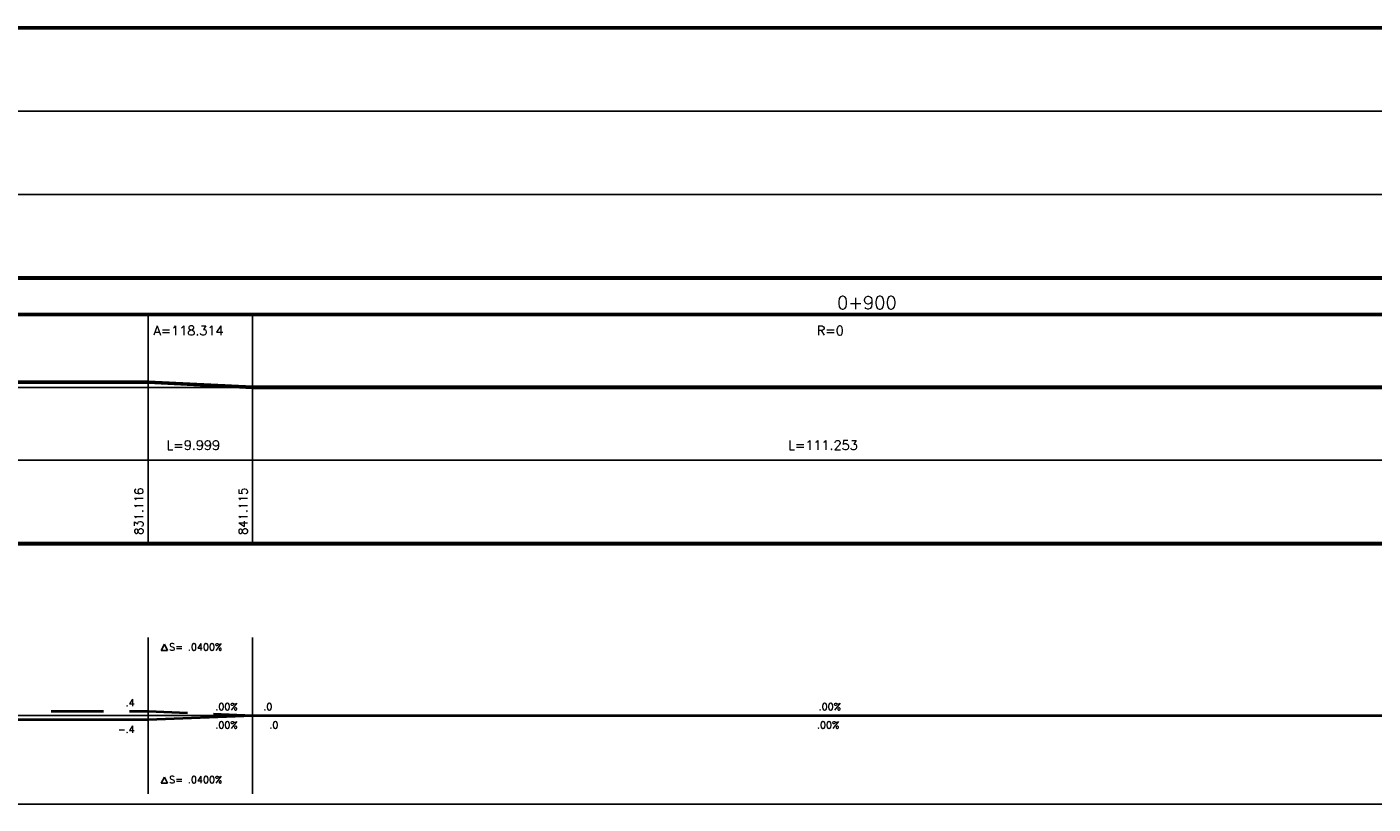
# Model space of a CAD drawing. Extents: x -17 to 189, y -4 to 76.
# Tile 8 of 14: x 86 to 112, y -4 to 11. Entities that reach past the tile are written whole.
import ezdxf

# ---------------------------------------------------------------- set-up
doc = ezdxf.new("R2010")
doc.units = 0
for name, color, linetype in [('996', 7, 'CONTINUOUS'), ('998', 7, 'CONTINUOUS'), ('999', 7, 'CONTINUOUS')]:
    doc.layers.add(name, color=color, linetype=linetype)
doc.styles.add('Schrift1', font='simplex')

msp = doc.modelspace()

# ---------------------------------------------------------------- linework, layer by layer
at = {"layer": '996', "color": 1, "linetype": 'CONTINUOUS'}
for p, q in [((21.5, 10.92), (174.331, 10.92)), ((21.5, 10.9), (174.331, 10.9)), ((21.5, 10.88), (174.331, 10.88)), ((21.5, 9.3), (174.331, 9.3)), ((21.5, 7.7), (174.331, 7.7)), ((21.5, 6.12), (174.331, 6.12)), ((21.5, 6.1), (174.331, 6.1)), ((21.5, 6.08), (174.331, 6.08)), ((21.5, 5.42), (174.331, 5.42)), ((21.5, 5.4), (174.331, 5.4)), ((21.5, 5.38), (174.331, 5.38)), ((88.696, 5.4), (88.696, 2.6)), ((90.696, 5.4), (90.696, 2.6)), ((28.5, 4), (172.831, 4)), ((21.5, 2.6), (174.331, 2.6)), ((88.696, 1), (88.696, 2.6)), ((90.696, 1), (90.696, 2.6)), ((21.5, 1.02), (174.331, 1.02)), ((21.5, 1), (174.331, 1)), ((21.5, 0.98), (174.331, 0.98)), ((88.696, -3.8), (88.696, -0.8)), ((88.696, -3.8), (88.696, -0.8)), ((89.006, -0.93), (88.946, -1.05)), ((89.066, -1.05), (89.006, -0.93)), ((90.696, -3.8), (90.696, -0.8)), ((90.696, -3.8), (90.696, -0.8)), ((88.946, -1.05), (89.066, -1.05)), ((28.5, -2.3), (172.831, -2.3)), ((89.006, -3.48), (88.946, -3.6)), ((88.946, -3.6), (89.066, -3.6)), ((89.066, -3.6), (89.006, -3.48))]:
    msp.add_line(p, q, dxfattribs=at)
at = {"layer": '996', "color": 15, "linetype": 'CONTINUOUS'}
for p, q in [((88.696, 4.12), (81.474, 4.12)), ((81.474, 4.1), (88.696, 4.1)), ((81.474, 4.08), (88.696, 4.08)), ((90.696, 4.02), (88.696, 4.12)), ((88.696, 4.1), (90.696, 4)), ((88.696, 4.08), (90.696, 3.98)), ((112.946, 4.02), (90.696, 4.02)), ((90.696, 4), (112.946, 4)), ((90.696, 3.98), (112.946, 3.98))]:
    msp.add_line(p, q, dxfattribs=at)
at = {"layer": '996', "color": 5, "linetype": 'CONTINUOUS'}
for p, q in [((87.835, -2.21), (86.835, -2.21)), ((86.835, -2.22), (87.835, -2.22)), ((86.835, -2.23), (87.835, -2.23)), ((88.696, -2.21), (88.335, -2.21)), ((88.335, -2.22), (88.696, -2.22)), ((88.335, -2.23), (88.696, -2.23)), ((89.446, -2.24), (88.696, -2.21)), ((88.696, -2.22), (89.446, -2.25)), ((88.696, -2.23), (89.446, -2.26)), ((90.696, -2.29), (88.696, -2.37)), ((88.696, -2.38), (90.696, -2.3)), ((88.696, -2.39), (90.696, -2.31)), ((90.696, -2.29), (89.946, -2.26)), ((89.946, -2.27), (90.696, -2.3)), ((89.946, -2.28), (90.696, -2.31)), ((112.946, -2.29), (90.696, -2.29)), ((91.071, -2.29), (90.696, -2.29)), ((90.696, -2.3), (112.946, -2.3)), ((90.696, -2.3), (91.071, -2.3)), ((90.696, -2.31), (112.946, -2.31)), ((90.696, -2.31), (91.071, -2.31)), ((92.571, -2.29), (91.571, -2.29)), ((91.571, -2.3), (92.571, -2.3)), ((91.571, -2.31), (92.571, -2.31)), ((94.071, -2.29), (93.071, -2.29)), ((93.071, -2.3), (94.071, -2.3)), ((93.071, -2.31), (94.071, -2.31)), ((95.571, -2.29), (94.571, -2.29)), ((94.571, -2.3), (95.571, -2.3)), ((94.571, -2.31), (95.571, -2.31)), ((97.071, -2.29), (96.071, -2.29)), ((96.071, -2.3), (97.071, -2.3)), ((96.071, -2.31), (97.071, -2.31)), ((98.571, -2.29), (97.571, -2.29)), ((97.571, -2.3), (98.571, -2.3)), ((97.571, -2.31), (98.571, -2.31)), ((100.071, -2.29), (99.071, -2.29)), ((99.071, -2.3), (100.071, -2.3)), ((99.071, -2.31), (100.071, -2.31)), ((101.571, -2.29), (100.571, -2.29)), ((100.571, -2.3), (101.571, -2.3)), ((100.571, -2.31), (101.571, -2.31)), ((103.071, -2.29), (102.071, -2.29)), ((102.071, -2.3), (103.071, -2.3)), ((102.071, -2.31), (103.071, -2.31)), ((104.571, -2.29), (103.571, -2.29)), ((103.571, -2.3), (104.571, -2.3)), ((103.571, -2.31), (104.571, -2.31)), ((106.071, -2.29), (105.071, -2.29)), ((105.071, -2.3), (106.071, -2.3)), ((105.071, -2.31), (106.071, -2.31)), ((107.571, -2.29), (106.571, -2.29)), ((106.571, -2.3), (107.571, -2.3)), ((106.571, -2.31), (107.571, -2.31)), ((109.071, -2.29), (108.071, -2.29)), ((108.071, -2.3), (109.071, -2.3)), ((108.071, -2.31), (109.071, -2.31)), ((110.571, -2.29), (109.571, -2.29)), ((109.571, -2.3), (110.571, -2.3)), ((109.571, -2.31), (110.571, -2.31)), ((112.071, -2.29), (111.071, -2.29)), ((111.071, -2.3), (112.071, -2.3)), ((111.071, -2.31), (112.071, -2.31)), ((88.696, -2.37), (81.474, -2.37)), ((81.474, -2.38), (88.696, -2.38)), ((81.474, -2.39), (88.696, -2.39))]:
    msp.add_line(p, q, dxfattribs=at)
at = {"layer": '998', "color": 1, "linetype": 'CONTINUOUS'}
msp.add_line((-3, -4), (189, -4), dxfattribs=at)

# ---------------------------------------------------------------- texts
at = {"layer": '999', "color": 1, "style": 'Schrift1'}
for s, height, p in [('  0+900', 0.252, (101.563, 5.5)), ('A=118.314', 0.18, (88.796, 5)), ('R=0', 0.18, (101.521, 5)), ('L=9.999', 0.18, (89.046, 2.8)), ('L=111.253', 0.18, (100.971, 2.8)), ('S= .0400%', 0.135, (89.096, -1.05)), ('  .4', 0.135, (88.076, -2.12)), ('  .00%', 0.135, (89.796, -2.2)), ('  .0', 0.135, (90.716, -2.2)), ('  .00%', 0.135, (101.371, -2.2)), ('  -.4', 0.135, (87.926, -2.63)), ('  .00%', 0.135, (89.796, -2.55)), ('   .0', 0.135, (90.716, -2.55)), ('   .00%', 0.135, (101.221, -2.55)), ('S= .0400%', 0.135, (89.096, -3.6))]:
    msp.add_text(s, height=height, dxfattribs=at).set_placement(p)
for s, p in [('831.116', (88.596, 1.17)), ('841.115', (90.596, 1.17))]:
    msp.add_text(s, height=0.162, rotation=90, dxfattribs=at).set_placement(p)

doc.saveas('drawing.dxf')
